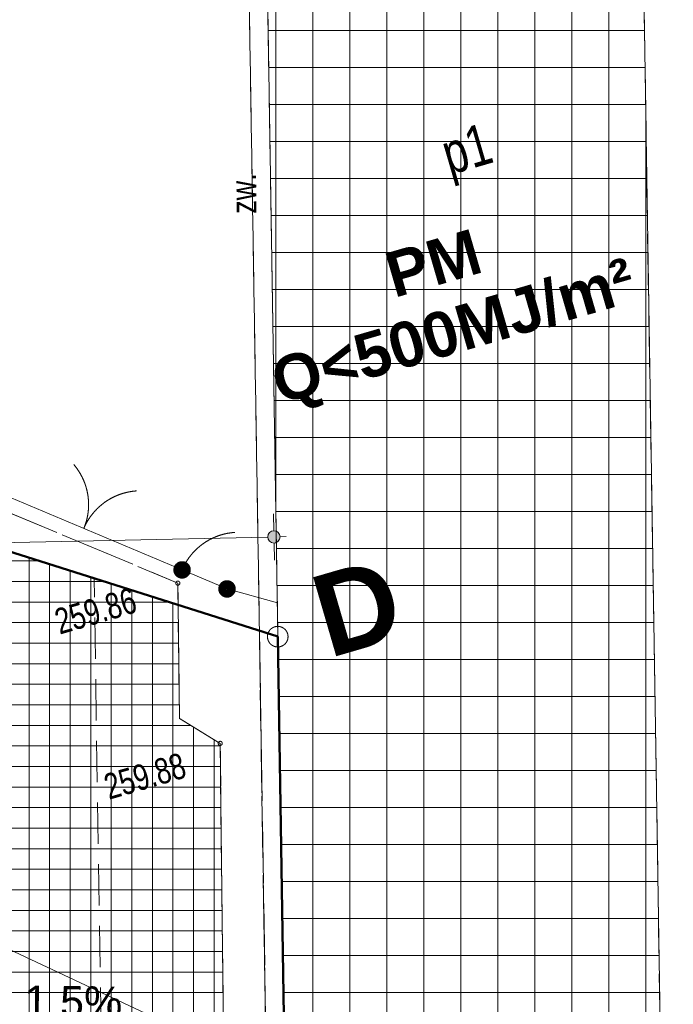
# Model space of a CAD drawing. Header units: millimetres. Extents: x -105537 to 923666, y -162842 to 175608.
# Tile 21 of 41: x 52272 to 68171, y -283 to 23665. Entities that reach past the tile are written whole.
import ezdxf
from ezdxf.xclip import XClip

# ---------------------------------------------------------------- set-up
doc = ezdxf.new("R2010")
doc.units = ezdxf.units.MM
doc.header["$MEASUREMENT"] = 0
doc.header["$XCLIPFRAME"] = 0
for name, pattern in [('1', [1500, 1000, -500]), ('1053', [2000, 1500, -500]), ('1054', [2000, 1500, -500]), ('2218', [1000, 500, -500])]:
    doc.linetypes.add(name, pattern=pattern)
doc.layers.add('A__!REF_RYSUNKI', color=7, linetype='Continuous')
doc.layers.add('Nowe_A_WYM_SYTUACJA', color=7, linetype='Continuous')
for name, color, linetype, lineweight in [('Nowe_01-PZT-WYPEŁNIENIA_Nr_pióra__18', 9, 'Continuous', 13), ('Nowe_199-Z Wymiary i opisy_Nr_pióra__1', 7, 'Continuous', 13), ('Nowe_199-Z Wymiary i opisy_Nr_pióra__203', 7, 'Continuous', 50), ('Nowe_A_WYM_SYTUACJA_Nr_pióra__1', 7, 'Continuous', 13), ('Nowe_A_WYM_SYTUACJA_Nr_pióra__45', 7, 'Continuous', 15), ('Nowe_A_WYM_SYTUACJA_Nr_pióra__85', 7, 'Continuous', 13), ('Wadowice Wałowa mdcp500_2_EGB_Budynek_Nr_pióra__7', 7, 'Continuous', 18), ('Wadowice Wałowa mdcp500_2_EGB_DzialkaEwidencyjna_Nr_pióra__3', 3, 'Continuous', 18), ('Wadowice Wałowa mdcp500_2_EGB_KonturUzytkuGruntowego_Nr_pióra__3', 3, 'Continuous', 18), ('Wadowice Wałowa mdcp500_2_EGB_PunktGraniczny_Nr_pióra__3', 3, 'Continuous', 18), ('Wadowice Wałowa mdcp500_2_OT_Komunikacja_Nr_pióra__7', 7, 'Continuous', 18), ('Wadowice Wałowa mdcp500_2_OT_Ogrodzenia_Nr_pióra__7', 7, 'Continuous', 18), ('Wadowice Wałowa mdcp500_2_OT_Rzedna_Nr_pióra__7', 7, 'Continuous', 18), ('Wadowice Wałowa mdcp500_3_0_Nr_pióra__1', 7, 'Continuous', 13)]:
    doc.layers.add(name, color=color, linetype=linetype, lineweight=lineweight)
for name, color, linetype, lineweight, true_color in [('Nowe_01-PZT-WYPEŁNIENIA_Nr_pióra__243', 7, 'Continuous', 13, 0x797979), ('Nowe_01-PZT-WYPEŁNIENIA_Nr_pióra__249', 7, 'Continuous', 13, 0x595959), ('Nowe_01-PZT-WYPEŁNIENIA_Nr_pióra__97', 7, 'Continuous', 15, 0xff2828), ('Nowe_199-Z Wymiary i opisy_Nr_pióra__58', 7, 'Continuous', 20, 0xdf0000), ('Nowe_A_TER_GRANICA_Nr_pióra__221', 7, 'Continuous', 50, 0xbcc01d), ('Wadowice Wałowa mdcp500_2_sluzebnosc_Nr_pióra__28', 7, 'Continuous', 18, 0x260900)]:
    doc.layers.add(name, color=color, linetype=linetype, lineweight=lineweight, true_color=true_color)
doc.styles.add('STYL_AUTOMATYCZNY_2', font='arial.ttf')
doc.styles.add('STYL_AUTOMATYCZNY_4', font='arial.ttf')
doc.styles.add('STYL_AUTOMATYCZNY_5', font='arial.ttf')
doc.styles.add('STYL_AUTOMATYCZNY_6', font='arial.ttf', dxfattribs={"width": 0.75})
doc.dimstyles.new('STYL_AUTOMATYCZNY__1', dxfattribs={"dimtxt": 1000, "dimasz": 570, "dimexe": 0.18, "dimexo": 0.0625, "dimgap": 0, "dimtad": 1, "dimlfac": 0.001, "dimzin": 0, "dimdsep": 46, "dimtxsty": 'STYL_AUTOMATYCZNY_5', "dimblk": 'ARROWHEAD_11', "dimblk1": 'ARROWHEAD_11', "dimblk2": 'ARROWHEAD_11', "dimcen": 0.09, "dimse1": 1, "dimse2": 1, "dimclrd": 7, "dimclre": 7, "dimclrt": 7, "dimadec": 0, "dimazin": 0, "dimtfac": 1, "dimtdec": 4, "dimtmove": 0, "dimatfit": 3, "dimfxl": 1, "dimtolj": 1, "dimtzin": 0, "dimarcsym": 0})
picture_1 = doc.add_image_def('image1.tif', size_in_pixel=(6904, 2168))

# ---------------------------------------------------------------- blocks, each defined once
blk = doc.blocks.new('Rysunek_1_3', base_point=(73226, -6125))
at = {"layer": 'Wadowice Wałowa mdcp500_3_0_Nr_pióra__1', "color": 7, "lineweight": 13}
image = blk.add_image(picture_1, insert=(-79879, -3368), size_in_units=(292228, 91739), rotation=16.24147, dxfattribs=at)
image.set_boundary_path([(-0.5, -0.5), (6903.5, 2167.5)])
blk = doc.blocks.new('*D83')
at = {"layer": 'Nowe_A_WYM_SYTUACJA_Nr_pióra__45', "linetype": 'Continuous', "lineweight": 15}
for points in [[(39365, 6908), (39376, 6850), (39409, 6802), (39457, 6769), (39515, 6758), (39572, 6769), (39621, 6802), (39653, 6850), (39665, 6908), (39653, 6965), (39621, 7014), (39572, 7046), (39515, 7058), (39457, 7046), (39409, 7014), (39376, 6965)], [(181743, -59771), (181754, -59829), (181787, -59877), (181835, -59910), (181893, -59921), (181950, -59910), (181999, -59877), (182031, -59829), (182043, -59771), (182031, -59714), (181999, -59665), (181950, -59633), (181893, -59621), (181835, -59633), (181787, -59665), (181754, -59714)]]:
    blk.add_hatch(color=7, dxfattribs=at).paths.add_polyline_path(points)
at = {"layer": 'Nowe_A_WYM_SYTUACJA_Nr_pióra__45', "color": 7, "linetype": 'Continuous', "lineweight": 15}
for centre in [(39515, 6908), (181893, -59771)]:
    blk.add_circle(centre, 150, dxfattribs=at)
at = {"layer": 'Nowe_A_WYM_SYTUACJA_Nr_pióra__85', "color": 7, "linetype": 'Continuous', "lineweight": 13}
for p, q in [((39578, 7044), (39753, 7417)), ((39243, 7035), (39379, 6971)), ((39276, 6398), (39451, 6772)), ((39651, 6844), (181757, -59708)), ((181956, -59635), (182131, -59262)), ((182029, -59835), (182164, -59899)), ((181654, -60281), (181829, -59907))]:
    blk.add_line(p, q, dxfattribs=at)
at = {"layer": 'Nowe_A_WYM_SYTUACJA_Nr_pióra__1', "color": 7, "lineweight": 13, "insert": (108889, -25361), "char_height": 1000, "attachment_point": 7, "rotation": 334.9052, "style": 'STYL_AUTOMATYCZNY_5'}
blk.add_mtext('\\A1;{\\pql;\\fArial|b1|i0|c238|p0;\\W1.000000;157,22}', dxfattribs=at)
blk = doc.blocks.new('ARROWHEAD_11')
at = {"color": 0, "linetype": 'Continuous', "lineweight": 0}
blk.add_line((0, 0), (-1, 0), dxfattribs=at)
at = {"color": 0, "linetype": 'Continuous', "lineweight": 0, "const_width": 0.25, "flags": 128}
blk.add_lwpolyline([(-0.125, 0, 1), (0.125, 0, 1)], format="xyb", close=True, dxfattribs=at)
blk = doc.blocks.new('*D87')
at = {"layer": 'Nowe_A_WYM_SYTUACJA_Nr_pióra__45', "linetype": 'Continuous', "lineweight": 15}
for points in [[(58306, 11085), (58318, 11027), (58350, 10979), (58399, 10946), (58456, 10935), (58513, 10946), (58562, 10979), (58595, 11027), (58606, 11085), (58595, 11142), (58562, 11191), (58513, 11223), (58456, 11235), (58399, 11223), (58350, 11191), (58318, 11142)], [(35979, 10613), (35990, 10556), (36023, 10507), (36072, 10475), (36129, 10463), (36186, 10475), (36235, 10507), (36268, 10556), (36279, 10613), (36268, 10671), (36235, 10719), (36186, 10752), (36129, 10763), (36072, 10752), (36023, 10719), (35990, 10671)]]:
    blk.add_hatch(color=7, dxfattribs=at).paths.add_polyline_path(points)
at = {"layer": 'Nowe_A_WYM_SYTUACJA_Nr_pióra__45', "color": 7, "linetype": 'Continuous', "lineweight": 15}
for centre in [(58456, 11085), (36129, 10613)]:
    blk.add_circle(centre, 150, dxfattribs=at)
at = {"layer": 'Nowe_A_WYM_SYTUACJA_Nr_pióra__85', "color": 7, "linetype": 'Continuous', "lineweight": 13}
for p, q in [((58444, 11647), (58453, 11235)), ((36117, 11176), (36126, 10763)), ((58306, 11082), (36279, 10616)), ((58756, 11091), (58606, 11088)), ((58459, 10935), (58468, 10522)), ((35979, 10610), (35829, 10607)), ((36132, 10463), (36141, 10051))]:
    blk.add_line(p, q, dxfattribs=at)
at = {"layer": 'Nowe_A_WYM_SYTUACJA_Nr_pióra__1', "color": 7, "lineweight": 13, "insert": (45573, 11013), "char_height": 1000, "attachment_point": 7, "rotation": 1.2099, "style": 'STYL_AUTOMATYCZNY_5'}
blk.add_mtext('\\A1;{\\pql;\\fArial|b1|i0|c238|p0;\\W1.000000;22,33}', dxfattribs=at)
blk = doc.blocks.new('Rysunek_3_2', base_point=(-5551989123, -7375062639))
at = {"layer": 'Wadowice Wałowa mdcp500_2_EGB_Budynek_Nr_pióra__7', "color": 7, "linetype": 'Continuous', "lineweight": 18, "flags": 128}
blk.add_lwpolyline([(57892, 49995), (67047, 50141), (67955, -7433), (58811, -7722)], close=True, dxfattribs=at)
at = {"layer": 'Wadowice Wałowa mdcp500_2_EGB_DzialkaEwidencyjna_Nr_pióra__3', "color": 3, "linetype": 'Continuous', "lineweight": 18, "flags": 128}
for points in [[(43714, 54936), (43847, 30884), (43932, 16826), (44561, 15989), (51814, 10790), (58549, 8659), (58811, -7722), (72003, -7275), (70906, 56556), (58333, 55237), (49377, 55055)], [(-7211, 18978), (-6905, -14680), (26261, -15975), (72069, -13723), (72003, -7275), (58811, -7722), (58549, 8659), (51814, 10790), (44561, 15989), (43932, 16826), (43847, 30884), (13284, 30177), (13400, 19233)]]:
    blk.add_lwpolyline(points, close=True, dxfattribs=at)
at = {"layer": 'Wadowice Wałowa mdcp500_2_EGB_KonturUzytkuGruntowego_Nr_pióra__3', "color": 3, "linetype": '2218', "lineweight": 18, "flags": 128}
for points in [[(51814, 10790), (58549, 8659)], [(58549, 8659), (58811, -7722)]]:
    blk.add_lwpolyline(points, dxfattribs=at)
at = {"layer": 'Wadowice Wałowa mdcp500_2_EGB_PunktGraniczny_Nr_pióra__3', "color": 3, "linetype": 'Continuous', "lineweight": 18}
blk.add_circle((58549, 8659), 250, dxfattribs=at)
at = {"layer": 'Wadowice Wałowa mdcp500_2_OT_Komunikacja_Nr_pióra__7', "color": 7, "linetype": '1054', "lineweight": 18, "flags": 128}
for points in [[(57149, 6064), (56160, 6671), (56118, 9961), (51387, 11936), (44301, 15059), (44269, 15383), (44222, 33670), (44317, 55227), (58299, 55248), (70887, 55301), (71342, 33394), (71640, 16066), (71900, -7815), (71960, -13672), (57320, -8896), (58365, -7727), (58811, -7722), (67955, -7433), (67047, 50141), (57892, 49995), (57446, 49989), (58365, -7727), (57320, -8896)], [(58811, -7722), (57892, 49995), (57446, 49989), (58365, -7727)]]:
    blk.add_lwpolyline(points, close=True, dxfattribs=at)
at = {"layer": 'Wadowice Wałowa mdcp500_2_OT_Komunikacja_Nr_pióra__7', "color": 7, "linetype": '1053', "lineweight": 18, "flags": 128}
blk.add_lwpolyline([(71960, -13672), (57320, -8896), (57149, 6064), (56160, 6671), (56118, 9961), (51387, 11936), (44301, 15059), (44269, 15383), (44009, 15453), (43752, 15264), (43714, 12638), (43742, 6678), (47437, 5651), (49147, 4357), (50006, -5600), (50729, -7222), (51093, -10116), (50792, -12516), (50087, -14242), (48950, -15740), (47118, -16888), (45080, -17971), (42823, -18483), (38141, -18680), (22236, -18356), (13453, -18206)], dxfattribs=at)
at = {"layer": 'Wadowice Wałowa mdcp500_2_OT_Ogrodzenia_Nr_pióra__7', "color": 7, "linetype": 'Continuous', "lineweight": 18, "flags": 128}
for points in [[(56222, 10283), (51439, 12295)], [(57315, 9820), (56222, 10283)], [(57315, 9820), (58540, 9479)]]:
    blk.add_lwpolyline(points, dxfattribs=at)
at = {"layer": 'Wadowice Wałowa mdcp500_2_OT_Ogrodzenia_Nr_pióra__7', "color": 7, "linetype": 'Continuous', "lineweight": 18}
for centre, radius in [((56222, 10283), 200), ((56222, 10283), 200), ((56222, 10283), 180), ((56222, 10283), 180), ((56222, 10283), 160), ((56222, 10283), 160), ((56222, 10283), 140), ((56222, 10283), 140), ((56222, 10283), 120), ((56222, 10283), 120), ((56222, 10283), 100), ((56222, 10283), 100), ((56222, 10283), 80), ((56222, 10283), 80), ((56222, 10283), 60), ((56222, 10283), 60), ((56222, 10283), 40), ((56222, 10283), 40), ((56222, 10283), 20), ((56222, 10283), 20), ((57315, 9820), 200), ((57315, 9820), 180), ((57315, 9820), 160), ((57315, 9820), 140), ((57315, 9820), 120), ((57315, 9820), 100), ((57315, 9820), 80), ((57315, 9820), 60), ((57315, 9820), 40), ((57315, 9820), 20)]:
    blk.add_circle(centre, radius, dxfattribs=at)
for centre, start, end in [((52448, 11870), 337.1851, 40.4457), ((55213, 10707), 93.9245, 157.1851), ((57604, 9698), 93.7934, 157.0539)]:
    blk.add_arc(centre, 1500, start, end, dxfattribs=at)
at = {"layer": 'Wadowice Wałowa mdcp500_2_OT_Rzedna_Nr_pióra__7', "color": 7, "linetype": 'Continuous', "lineweight": 18}
for centre in [(56118, 9961), (57149, 6064)]:
    blk.add_circle(centre, 50, dxfattribs=at)
at = {"layer": 'Wadowice Wałowa mdcp500_2_sluzebnosc_Nr_pióra__28', "color": 18, "linetype": '1', "lineweight": 18, "true_color": 0x260900, "flags": 128}
for points in [[(72222, -17983), (54435, -12159), (54081, 10073)], [(72069, -13723), (58389, -9244), (58102, 8800)]]:
    blk.add_lwpolyline(points, dxfattribs=at)
at = {"layer": 'Wadowice Wałowa mdcp500_2_EGB_Budynek_Nr_pióra__7', "color": 7, "linetype": 'Continuous', "lineweight": 18, "insert": (62445, 20844), "char_height": 1000, "attachment_point": 1, "rotation": 16.2415, "style": 'STYL_AUTOMATYCZNY_6'}
blk.add_mtext('\\A1;{\\pql;\\fArial|b0|i0|c238|p0;\\W0.750000;p1}', dxfattribs=at)
at = {"layer": 'Wadowice Wałowa mdcp500_2_OT_Komunikacja_Nr_pióra__7', "color": 7, "linetype": 'Continuous', "lineweight": 18, "insert": (58032, 18949), "char_height": 625, "attachment_point": 7, "rotation": 90.643, "style": 'STYL_AUTOMATYCZNY_6'}
blk.add_mtext('\\A1;{\\pql;\\fArial|b0|i0|c238|p0;\\W0.750000;zw.}', dxfattribs=at)
at = {"layer": 'Wadowice Wałowa mdcp500_2_OT_Rzedna_Nr_pióra__7', "color": 7, "linetype": 'Continuous', "lineweight": 18, "char_height": 625, "attachment_point": 7, "rotation": 16.2415, "style": 'STYL_AUTOMATYCZNY_6'}
for s, insert in [('\\A1;{\\pql;\\fArial|b0|i0|c238|p0;\\W0.750000;259.86}', (53246, 8699)), ('\\A1;{\\pql;\\fArial|b0|i0|c238|p0;\\W0.750000;259.88}', (54445, 4681))]:
    blk.add_mtext(s, dxfattribs=dict(at, insert=insert))

msp = doc.modelspace()

# ---------------------------------------------------------------- hatches: boundary and pattern name
at = {"layer": 'Nowe_01-PZT-WYPEŁNIENIA_Nr_pióra__18', "linetype": 'Continuous', "lineweight": 13}
h = msp.add_hatch(dxfattribs=at)
h.set_pattern_fill('Siatka_50x50_0001', color=9, style=0, pattern_type=2)
h.set_pattern_definition([(0, (0, 0), (0, 500), []), (90, (0, 0), (-500, 0), [])])
h.paths.add_polyline_path([(-184.236, -18027.891), (4569.444, -18065.255), (7554.494, -18112.6, -0.500069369), (6389.114, -15934.551, -0.302155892), (7522.379, -15243.133), (26260.529, -15975.15), (44272.183, -15089.744), (72068.868, -13723.331), (57320.046, -8895.707), (57149.339, 6063.549), (56159.937, 6671.073), (56124.967, 9428.206), (51798.798, 10801.337), (48345.188, 13276.629), (44300.68, 15058.952), (44218.786, 15382.962), (44250.893, 16401.486), (43931.658, 16826.273), (43846.655, 30883.501), (13284.423, 30177.497), (13400.043, 19233.058), (13444.763, 15000), (36500, 15000), (36500, 0), (0, 0), (49.07, -14951.184), (276.737, -14960.078, -0.402677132), (1428.612, -16157.229, -0.373220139)])
h.paths.add_polyline_path([(43704.623, -2238.054), (43714.982, -821.629), (43815.663, -8840.491), (43873.089, -13042.11), (43736.422, -3838.389)], flags=0)
at = {"layer": 'Nowe_01-PZT-WYPEŁNIENIA_Nr_pióra__97', "linetype": 'Continuous', "lineweight": 15, "true_color": 0xff2828}
h = msp.add_hatch(dxfattribs=at)
h.set_pattern_fill('Siatka_90x90_0001', color=20, style=0, pattern_type=2)
h.set_pattern_definition([(0, (0, 0), (0, 900), []), (90, (0, 0), (-900, 0), [])])
h.paths.add_polyline_path([(57892.107, 49994.509), (58811.23, -7721.795), (67955.325, -7432.786), (67046.555, 50140.715)])

# ---------------------------------------------------------------- linework, layer by layer
at = {"layer": 'Nowe_01-PZT-WYPEŁNIENIA_Nr_pióra__243', "color": 8, "linetype": 'Continuous', "lineweight": 13, "true_color": 0x797979, "flags": 128}
msp.add_lwpolyline([(57892.107, 49994.509), (58811.23, -7721.795), (67955.325, -7432.786), (67046.555, 50140.715)], close=True, dxfattribs=at)
at = {"layer": 'Nowe_01-PZT-WYPEŁNIENIA_Nr_pióra__249', "color": 251, "linetype": 'Continuous', "lineweight": 13, "true_color": 0x595959, "flags": 128}
msp.add_lwpolyline([(26260.529, -15975.15), (44272.183, -15089.744), (72068.868, -13723.331), (57320.046, -8895.707), (57149.339, 6063.549), (56159.937, 6671.073), (56124.967, 9428.206), (51798.798, 10801.337), (48345.188, 13276.629), (44300.68, 15058.952), (44218.786, 15382.962), (44250.893, 16401.486), (43931.658, 16826.273), (43846.655, 30883.501)], dxfattribs=at)
at = {"layer": 'Nowe_A_TER_GRANICA_Nr_pióra__221', "color": 52, "linetype": 'Continuous', "lineweight": 50, "true_color": 0xbcc01d}
msp.add_lwpolyline([(-7211.241, 18978.2), (-6905.449, -14679.502), (26260.529, -15975.15), (44272.183, -15089.744), (72068.868, -13723.331), (72002.577, -7274.509), (58811.23, -7721.795), (58549.387, 8658.691), (51798.798, 10801.337), (44560.984, 15988.867), (43931.658, 16826.273), (43846.655, 30883.501), (13284.423, 30177.497)], dxfattribs=at)

# ---------------------------------------------------------------- block references
at = {"layer": 'A__!REF_RYSUNKI', "color": 7, "linetype": 'Continuous', "lineweight": 13}
ref = msp.add_blockref('Rysunek_1_3', (73225.66, -6125.131), dxfattribs=at)
XClip(ref).set_block_clipping_path([(-93517.5507872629, 43450.1606019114), (110816.6640264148, 102975.132325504), (124455.4531805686, 56156.6090716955), (200686.4574784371, 78363.6015689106), (175028.2618212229, 166441.7158685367), (-105536.9572903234, 84709.7516477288)])
ref = msp.add_blockref('Rysunek_3_2', (-5551989123.249, -7375062639.407), dxfattribs=at)
XClip(ref).set_block_clipping_path([(-61241.4531575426, -107607.1502755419), (18474.2309784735, -84385.0293576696), (39659.2429552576, -157107.8322890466), (251319.9927157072, -95448.5543467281), (195865.5394707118, 94912.5971797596), (119370.7429366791, 72628.7588867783), (110592.302622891, 102762.9304267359), (-104289.334739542, 40165.3698595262)])

# ---------------------------------------------------------------- texts
at = {"layer": 'Nowe_199-Z Wymiary i opisy_Nr_pióra__1', "color": 7, "linetype": 'Continuous', "lineweight": 13, "insert": (63053.292, 15272.532), "char_height": 1100, "attachment_point": 8, "rotation": 16.2414656, "line_spacing_factor": 0.933025, "style": 'STYL_AUTOMATYCZNY_2'}
msp.add_mtext('\\A1;{\\pqc;\\fArial|b1|i0|c238|p0;\\W1.000000;PM \\P\\pqc;\\fArial|b1|i0|c238|p0;\\W1.000000;Q<500MJ/m²}', dxfattribs=at)
at = {"layer": 'Nowe_199-Z Wymiary i opisy_Nr_pióra__203', "color": 7, "linetype": 'Continuous', "lineweight": 50, "insert": (60201.082, 10332.408), "char_height": 2000, "attachment_point": 2, "rotation": 16.2414656, "style": 'STYL_AUTOMATYCZNY_5'}
msp.add_mtext('\\A1;{\\pqc;\\fArial|b1|i0|c238|p0;\\W1.000000;D}', dxfattribs=at)
at = {"layer": 'Nowe_199-Z Wymiary i opisy_Nr_pióra__58', "color": 12, "linetype": 'Continuous', "lineweight": 20, "true_color": 0xdf0000, "insert": (53580.124, 160.112), "char_height": 750, "attachment_point": 2, "rotation": 359.2303005, "style": 'STYL_AUTOMATYCZNY_4'}
msp.add_mtext('\\A1;{\\pqc;\\fArial|b0|i0|c238|p0;\\W1.000000;1,5\\fArial|b0|i0|c238|p0;\\W1.000000;%}', dxfattribs=at)

# ---------------------------------------------------------------- dimensions: what is measured, and where the dimension line sits
at = {"layer": 'Nowe_A_WYM_SYTUACJA', "color": 7, "linetype": 'Continuous', "lineweight": 13}
for base, p1, p2, angle, picture, middle, turn in [((36129.015, 10613.314), (58680.309, 468.448), (36350, 150), 181.209907, '*D87', (47236.916, 11548.069), 1.209907), ((181892.795, -59771.324), (36350, 150), (178697.338, -66594.492), 334.9051577, '*D83', (110962.915, -25780.164), 334.9051577)]:
    dim = msp.add_linear_dim(base=base, p1=p1, p2=p2, angle=angle, dimstyle='STYL_AUTOMATYCZNY__1', dxfattribs=at)
    dim.commit()
    dim.dimension.update_dxf_attribs({"geometry": picture, "text_midpoint": middle, "dimtype": 160, "text_rotation": turn})

doc.saveas('drawing.dxf')
